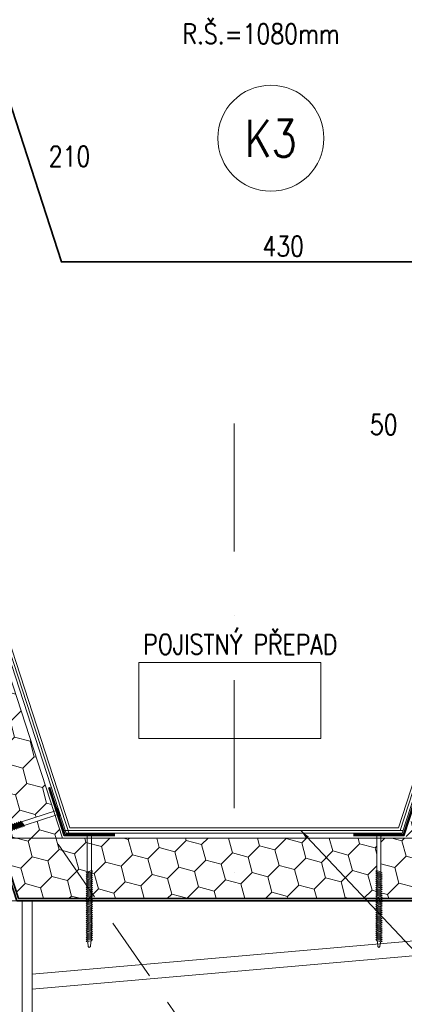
# Model space of a CAD drawing. Header units: millimetres. Extents: x -485339 to 350584, y -1189936 to 0.
# Tile 38 of 256: x -309687 to -309306, y -1062017 to -1061042. Entities that reach past the tile are written whole.
import ezdxf
from ezdxf.enums import TextEntityAlignment as Align

# ---------------------------------------------------------------- set-up
doc = ezdxf.new("R2010")
doc.units = ezdxf.units.MM
doc.header["$LTSCALE"] = 10
doc.linetypes.add('DASHDOT', pattern=[25.4, 12.7, -6.35, 0, -6.35])
doc.linetypes.add('ČÁRKOVANÁ', pattern=[19.05, 12.7, -6.35])
for name, color, linetype, lineweight in [('N_klemp', 220, 'Continuous', 35), ('N_popis', 10, 'Continuous', 18), ('N_čáry_plné', 10, 'Continuous', 18), ('N_čáry_pod', 10, 'ČÁRKOVANÁ', 18), ('N_šrary', 10, 'Continuous', 18), ('St_čáry_plné', 250, 'Continuous', 18)]:
    doc.layers.add(name, color=color, linetype=linetype, lineweight=lineweight)
doc.styles.get("Standard").update_dxf_attribs({"font": 'simplex.shx', "width": 0.8})
doc.linetypes.add('LEPENÍ', pattern='A,3.81,[130,LTYPESHP.SHX,S=6.35,R=0,X=0,Y=0],3.81', length=7.62)
doc.linetypes.add('PVC', pattern='A,0,-0.0001,[6,atelier.SHX,S=0.01,R=0,X=0,Y=0],-0.08,[133,LTYPESHP.SHX,S=0.01,R=0,X=-0.01,Y=0],-0.07', length=0.1501)
doc.dimstyles.get("Standard").update_dxf_attribs({"dimtxt": 0.18, "dimasz": 0.18, "dimexe": 0.18, "dimexo": 0.0625, "dimgap": 0.09, "dimtad": 0, "dimtih": 1, "dimtoh": 1, "dimdec": 4, "dimzin": 0, "dimdsep": 46, "dimtxsty": 'Standard', "dimcen": 0.09, "dimadec": 0, "dimazin": 0, "dimtfac": 1, "dimtdec": 4, "dimtofl": 0, "dimtmove": 0, "dimatfit": 3, "dimfxl": 1, "dimtolj": 1, "dimtzin": 0, "dimarcsym": 0})

# ---------------------------------------------------------------- blocks, each defined once
blk = doc.blocks.new('G$C19A75D08')
at = {"layer": 'N_čáry_plné', "linetype": 'ByBlock'}
for p, q in [((-4.12, 0.26), (-4.12, 0)), ((-4.12, 0.26), (4.12, 0.26)), ((-4.12, 0), (-3.86, 0)), ((-4.12, 0), (4.12, 0)), ((2.06, 0.26), (-2.06, 0.26)), ((4.12, 0.26), (4.12, 0)), ((-2.06, -37.54), (-2.06, -2.26)), ((2.06, -36.16), (2.06, -2.26)), ((-3.09, -38.42), (-2.06, -37.54)), ((-3.09, -38.42), (-2.06, -38.62)), ((-2.06, -37.54), (2.06, -36.16)), ((-2.06, -38.62), (2.06, -37.25)), ((-2.06, -39.59), (2.06, -38.22)), ((-2.06, -38.62), (-2.06, -39.59)), ((2.06, -35.19), (2.06, -36.16)), ((2.06, -36.16), (3.09, -36.36)), ((2.06, -37.25), (3.09, -36.36)), ((2.06, -37.25), (2.06, -38.22)), ((2.06, -38.22), (3.09, -38.42)), ((2.06, -39.31), (3.09, -38.42)), ((-3.09, -40.48), (-2.06, -39.59)), ((-3.09, -40.48), (-2.06, -40.68)), ((-3.09, -42.54), (-2.06, -41.65)), ((-3.09, -42.54), (-2.06, -42.74)), ((-3.09, -44.6), (-2.06, -43.71)), ((-3.09, -44.6), (-2.06, -44.8)), ((-3.09, -46.65), (-2.06, -45.77)), ((-3.09, -46.65), (-2.06, -46.85)), ((-3.09, -48.71), (-2.06, -47.83)), ((-3.09, -48.71), (-2.06, -48.91)), ((-2.06, -40.68), (2.06, -39.31)), ((-2.06, -41.65), (2.06, -40.28)), ((-2.06, -40.68), (-2.06, -41.65)), ((-2.06, -42.74), (2.06, -41.36)), ((-2.06, -43.71), (2.06, -42.34)), ((-2.06, -42.74), (-2.06, -43.71)), ((-2.06, -44.8), (2.06, -43.42)), ((-2.06, -45.77), (2.06, -44.4)), ((-2.06, -44.8), (-2.06, -45.77)), ((-2.06, -46.85), (2.06, -45.48)), ((-2.06, -47.83), (2.06, -46.45)), ((-2.06, -46.85), (-2.06, -47.83)), ((-2.06, -48.91), (2.06, -47.54)), ((-2.06, -49.89), (2.06, -48.51)), ((2.06, -39.31), (2.06, -40.28)), ((2.06, -40.28), (3.09, -40.48)), ((2.06, -41.36), (3.09, -40.48)), ((2.06, -41.36), (2.06, -42.34)), ((2.06, -42.34), (3.09, -42.54)), ((2.06, -43.42), (3.09, -42.54)), ((2.06, -43.42), (2.06, -44.4)), ((2.06, -44.4), (3.09, -44.6)), ((2.06, -45.48), (3.09, -44.6)), ((2.06, -45.48), (2.06, -46.45)), ((2.06, -46.45), (3.09, -46.65)), ((2.06, -47.54), (3.09, -46.65)), ((2.06, -47.54), (2.06, -48.51)), ((2.06, -48.51), (3.09, -48.71)), ((2.06, -49.6), (3.09, -48.71)), ((-3.09, -50.77), (-2.06, -49.89)), ((-3.09, -50.77), (-2.06, -50.97)), ((-3.09, -52.83), (-2.06, -51.94)), ((-3.09, -52.83), (-2.06, -53.03)), ((-3.09, -54.89), (-2.06, -54)), ((-3.09, -54.89), (-2.06, -55.09)), ((-3.09, -56.95), (-2.06, -56.06)), ((-3.09, -56.95), (-2.06, -57.14)), ((-3.09, -59), (-2.06, -58.12)), ((-2.06, -48.91), (-2.06, -49.89)), ((-2.06, -50.97), (2.06, -49.6)), ((-2.06, -51.94), (2.06, -50.57)), ((-2.06, -50.97), (-2.06, -51.94)), ((-2.06, -53.03), (2.06, -51.66)), ((-2.06, -54), (2.06, -52.63)), ((-2.06, -53.03), (-2.06, -54)), ((-2.06, -55.09), (2.06, -53.71)), ((-2.06, -56.06), (2.06, -54.69)), ((-2.06, -55.09), (-2.06, -56.06)), ((-2.06, -57.14), (2.06, -55.77)), ((-2.06, -58.12), (2.06, -56.75)), ((-2.06, -57.14), (-2.06, -58.12)), ((-2.06, -59.2), (2.06, -57.83)), ((2.06, -49.6), (2.06, -50.57)), ((2.06, -50.57), (3.09, -50.77)), ((2.06, -51.66), (3.09, -50.77)), ((2.06, -51.66), (2.06, -52.63)), ((2.06, -52.63), (3.09, -52.83)), ((2.06, -53.71), (3.09, -52.83)), ((2.06, -53.71), (2.06, -54.69)), ((2.06, -54.69), (3.09, -54.89)), ((2.06, -55.77), (3.09, -54.89)), ((2.06, -55.77), (2.06, -56.75)), ((2.06, -56.75), (3.09, -56.95)), ((2.06, -57.83), (3.09, -56.95)), ((2.06, -57.83), (2.06, -58.8)), ((-3.09, -59), (-2.06, -59.2)), ((-3.09, -61.06), (-2.06, -60.18)), ((-3.09, -61.06), (-2.06, -61.26)), ((-3.09, -63.12), (-2.06, -62.23)), ((-3.09, -63.12), (-2.06, -63.32)), ((-3.09, -65.18), (-2.06, -64.29)), ((-3.09, -65.18), (-2.06, -65.38)), ((-3.09, -67.24), (-2.06, -66.35)), ((-3.09, -67.24), (-2.06, -67.44)), ((-2.06, -60.18), (2.06, -58.8)), ((-2.06, -59.2), (-2.06, -60.18)), ((-2.06, -61.26), (2.06, -59.89)), ((-2.06, -62.23), (2.06, -60.86)), ((-2.06, -61.26), (-2.06, -62.23)), ((-2.06, -63.32), (2.06, -61.95)), ((-2.06, -64.29), (2.06, -62.92)), ((-2.06, -63.32), (-2.06, -64.29)), ((-2.06, -65.38), (2.06, -64.01)), ((-2.06, -66.35), (2.06, -64.98)), ((-2.06, -65.38), (-2.06, -66.35)), ((-2.06, -67.44), (2.06, -66.06)), ((-2.06, -68.41), (2.06, -67.04)), ((-2.06, -67.44), (-2.06, -68.41)), ((-2.06, -69.49), (2.06, -68.12)), ((2.06, -58.8), (3.09, -59)), ((2.06, -59.89), (3.09, -59)), ((2.06, -59.89), (2.06, -60.86)), ((2.06, -60.86), (3.09, -61.06)), ((2.06, -61.95), (3.09, -61.06)), ((2.06, -61.95), (2.06, -62.92)), ((2.06, -62.92), (3.09, -63.12)), ((2.06, -64.01), (3.09, -63.12)), ((2.06, -64.01), (2.06, -64.98)), ((2.06, -64.98), (3.09, -65.18)), ((2.06, -66.06), (3.09, -65.18)), ((2.06, -66.06), (2.06, -67.04)), ((2.06, -67.04), (3.09, -67.24)), ((2.06, -68.12), (3.09, -67.24)), ((2.06, -68.12), (2.06, -69.1)), ((-3.09, -69.29), (-2.06, -68.41)), ((-3.09, -69.29), (-2.06, -69.49)), ((-3.09, -71.35), (-2.06, -70.47)), ((-3.09, -71.35), (-2.06, -71.55)), ((-3.09, -73.41), (-2.06, -72.53)), ((-3.09, -73.41), (-2.06, -73.61)), ((-3.09, -75.47), (-2.06, -74.58)), ((-3.09, -75.47), (-2.06, -75.67)), ((-3.09, -77.53), (-2.06, -76.64)), ((-3.09, -77.53), (-2.06, -77.73)), ((-2.06, -70.47), (2.06, -69.1)), ((-2.06, -69.49), (-2.06, -70.47)), ((-2.06, -71.55), (2.06, -70.18)), ((-2.06, -72.53), (2.06, -71.15)), ((-2.06, -71.55), (-2.06, -72.53)), ((-2.06, -73.61), (2.06, -72.24)), ((-2.06, -74.58), (2.06, -73.21)), ((-2.06, -73.61), (-2.06, -74.58)), ((-2.06, -75.67), (2.06, -74.3)), ((-2.06, -76.64), (2.06, -75.27)), ((-2.06, -75.67), (-2.06, -76.64)), ((-2.06, -77.73), (2.06, -76.35)), ((-2.06, -78.7), (2.06, -77.33)), ((-2.06, -77.73), (-2.06, -78.7)), ((2.06, -69.1), (3.09, -69.29)), ((2.06, -70.18), (3.09, -69.29)), ((2.06, -70.18), (2.06, -71.15)), ((2.06, -71.15), (3.09, -71.35)), ((2.06, -72.24), (3.09, -71.35)), ((2.06, -72.24), (2.06, -73.21)), ((2.06, -73.21), (3.09, -73.41)), ((2.06, -74.3), (3.09, -73.41)), ((2.06, -74.3), (2.06, -75.27)), ((2.06, -75.27), (3.09, -75.47)), ((2.06, -76.35), (3.09, -75.47)), ((2.06, -76.35), (2.06, -77.33)), ((2.06, -77.33), (3.09, -77.53)), ((2.06, -78.41), (3.09, -77.53)), ((-3.09, -79.59), (-2.06, -78.7)), ((-3.09, -79.59), (-2.06, -79.79)), ((-3.09, -81.64), (-2.06, -80.76)), ((-3.09, -81.64), (-2.06, -81.84)), ((-3.09, -83.7), (-2.06, -82.82)), ((-3.09, -83.7), (-2.06, -83.9)), ((-3.09, -85.76), (-2.06, -84.88)), ((-3.09, -85.76), (-2.06, -85.96)), ((-3.09, -87.82), (-2.06, -86.93)), ((-2.06, -79.79), (2.06, -78.41)), ((-2.06, -80.76), (2.06, -79.39)), ((-2.06, -79.79), (-2.06, -80.76)), ((-2.06, -81.84), (2.06, -80.47)), ((-2.06, -82.82), (2.06, -81.44)), ((-2.06, -81.84), (-2.06, -82.82)), ((-2.06, -83.9), (2.06, -82.53)), ((-2.06, -84.88), (2.06, -83.5)), ((-2.06, -83.9), (-2.06, -84.88)), ((-2.06, -85.96), (2.06, -84.59)), ((-2.06, -86.93), (2.06, -85.56)), ((-2.06, -85.96), (-2.06, -86.93)), ((-2.06, -88.02), (2.06, -86.65)), ((-2.06, -88.99), (2.06, -87.62)), ((2.06, -78.41), (2.06, -79.39)), ((2.06, -79.39), (3.09, -79.59)), ((2.06, -80.47), (3.09, -79.59)), ((2.06, -80.47), (2.06, -81.44)), ((2.06, -81.44), (3.09, -81.64)), ((2.06, -82.53), (3.09, -81.64)), ((2.06, -82.53), (2.06, -83.5)), ((2.06, -83.5), (3.09, -83.7)), ((2.06, -84.59), (3.09, -83.7)), ((2.06, -84.59), (2.06, -85.56)), ((2.06, -85.56), (3.09, -85.76)), ((2.06, -86.65), (3.09, -85.76)), ((2.06, -86.65), (2.06, -87.62)), ((2.06, -87.62), (3.09, -87.82)), ((-3.09, -87.82), (-2.06, -88.02)), ((-3.09, -89.88), (-2.06, -88.99)), ((-3.09, -89.88), (-2.06, -90.08)), ((-3.09, -91.94), (-2.06, -91.05)), ((-3.09, -91.94), (-2.06, -92.13)), ((-3.09, -93.99), (-2.06, -93.11)), ((-3.09, -93.99), (-2.06, -94.19)), ((-3.09, -96.05), (-2.06, -95.17)), ((-3.09, -96.05), (-2.06, -96.25)), ((-3.09, -98.11), (-2.06, -97.22)), ((-2.06, -88.02), (-2.06, -88.99)), ((-2.06, -90.08), (2.06, -88.7)), ((-2.06, -91.05), (2.06, -89.68)), ((-2.06, -90.08), (-2.06, -91.05)), ((-2.06, -92.13), (2.06, -90.76)), ((-2.06, -93.11), (2.06, -91.74)), ((-2.06, -92.13), (-2.06, -93.11)), ((-2.06, -94.19), (2.06, -92.82)), ((-2.06, -95.17), (2.06, -93.79)), ((-2.06, -94.19), (-2.06, -95.17)), ((-2.06, -96.25), (2.06, -94.88)), ((-2.06, -97.22), (2.06, -95.85)), ((-2.06, -96.25), (-2.06, -97.22)), ((-2.06, -98.31), (2.06, -96.94)), ((2.06, -88.7), (3.09, -87.82)), ((2.06, -88.7), (2.06, -89.68)), ((2.06, -89.68), (3.09, -89.88)), ((2.06, -90.76), (3.09, -89.88)), ((2.06, -90.76), (2.06, -91.74)), ((2.06, -91.74), (3.09, -91.94)), ((2.06, -92.82), (3.09, -91.94)), ((2.06, -92.82), (2.06, -93.79)), ((2.06, -93.79), (3.09, -93.99)), ((2.06, -94.88), (3.09, -93.99)), ((2.06, -94.88), (2.06, -95.85)), ((2.06, -95.85), (3.09, -96.05)), ((2.06, -96.94), (3.09, -96.05)), ((2.06, -96.94), (2.06, -97.91)), ((-3.09, -98.11), (-2.06, -98.31)), ((-3.09, -100.17), (-2.06, -99.28)), ((-3.09, -100.17), (-2.06, -100.37)), ((-3.09, -102.23), (-2.06, -101.34)), ((-3.09, -102.23), (-2.06, -102.43)), ((-3.09, -104.28), (-2.06, -103.4)), ((-3.09, -104.28), (-2.06, -104.48)), ((-3.09, -106.34), (-2.06, -105.46)), ((-3.09, -106.34), (-2.06, -106.54)), ((-2.06, -99.28), (2.06, -97.91)), ((-2.06, -98.31), (-2.06, -99.28)), ((-2.06, -100.37), (2.06, -99)), ((-2.06, -101.34), (2.06, -99.97)), ((-2.06, -100.37), (-2.06, -101.34)), ((-2.06, -102.43), (2.06, -101.05)), ((-2.06, -103.4), (2.06, -102.03)), ((-2.06, -102.43), (-2.06, -103.4)), ((-2.06, -104.48), (2.06, -103.11)), ((-2.06, -105.46), (2.06, -104.09)), ((-2.06, -104.48), (-2.06, -105.46)), ((-2.06, -106.54), (2.06, -105.17)), ((-1.54, -107.06), (-2.06, -106.54)), ((-1.54, -107.06), (-1.03, -111.17)), ((1.54, -107.06), (1.03, -111.17)), ((1.54, -107.06), (2.06, -105.17)), ((2.06, -97.91), (3.09, -98.11)), ((2.06, -99), (3.09, -98.11)), ((2.06, -99), (2.06, -99.97)), ((2.06, -99.97), (3.09, -100.17)), ((2.06, -101.05), (3.09, -100.17)), ((2.06, -101.05), (2.06, -102.03)), ((2.06, -102.03), (3.09, -102.23)), ((2.06, -103.11), (3.09, -102.23)), ((2.06, -103.11), (2.06, -104.09)), ((2.06, -104.09), (3.09, -104.28)), ((2.06, -105.17), (3.09, -104.28)), ((-1.03, -111.17), (0, -112.2)), ((1.03, -111.17), (0, -112.2))]:
    blk.add_line(p, q, dxfattribs=at).dxf.unprotected_set("ltscale", 0)
for centre, radius, start, end in [((0, -15.95), 16.72, 75.74997, 104.25003), ((-5.35, -3.29), 3.51, 24.47048, 69.46913), ((-3.09, -2.26), 1.03, 0, 24.47048), ((3.09, -2.26), 1.03, 155.52952, 180), ((5.35, -3.29), 3.51, 110.53087, 155.52952)]:
    blk.add_arc(centre, radius, start, end, dxfattribs=at).dxf.unprotected_set("ltscale", 0)

msp = doc.modelspace()

# ---------------------------------------------------------------- hatches: boundary and pattern name
at = {"layer": 'N_šrary', "lineweight": 0}
h = msp.add_hatch(dxfattribs=at)
h.set_pattern_fill('HONEY', color=253, scale=5, angle=350, style=0)
h.set_pattern_definition([(345, (-313583.206, -1058703.105), (26.559393, 7.116568), [15.875, -31.75]), (105, (-313583.206, -1058703.105), (-19.442825, 19.442825), [15.875, -31.75]), (45, (-313583.206, -1058703.105), (7.116568, 26.559393), [-31.75, 15.875])])
h.paths.add_polyline_path([(-309767.49, -1061667.6), (-309766.91, -1061667.41), (-309767.04, -1061666.37), (-309765.88, -1061667.08), (-309764.95, -1061666.78), (-309765.08, -1061665.74), (-309763.92, -1061666.44), (-309763, -1061666.14), (-309763.12, -1061665.1), (-309761.96, -1061665.81), (-309761.04, -1061665.51), (-309761.16, -1061664.47), (-309760, -1061665.18), (-309759.08, -1061664.88), (-309759.21, -1061663.84), (-309758.05, -1061664.54), (-309757.12, -1061664.24), (-309757.25, -1061663.2), (-309756.09, -1061663.91), (-309755.16, -1061663.61), (-309755.29, -1061662.57), (-309754.13, -1061663.27), (-309753.2, -1061662.97), (-309753.33, -1061661.93), (-309752.17, -1061662.64), (-309751.25, -1061662.34), (-309751.37, -1061661.3), (-309750.21, -1061662.01), (-309749.29, -1061661.71), (-309749.41, -1061660.67), (-309748.26, -1061661.37), (-309747.33, -1061661.07), (-309747.46, -1061660.03), (-309746.3, -1061660.74), (-309745.43, -1061660.46), (-309745.4, -1061660.18), (-309745.34, -1061659.49), (-309742.44, -1061626.35), (-309734.47, -1061627.05), (-309737.16, -1061657.78), (-309710.4, -1061649.13), (-309771.39, -1061461.41), (-309824.02, -1061456.81), (-309826.56, -1061485.79), (-309816.16, -1061517.81), (-309796.01, -1061579.8), (-309785.94, -1061610.8), (-309777.32, -1061637.35), (-309775.64, -1061642.51)])
h.paths.add_polyline_path([(-309709.89, -1061844.87), (-309709.31, -1061844.68), (-309709.44, -1061843.64), (-309708.28, -1061844.35), (-309707.35, -1061844.05), (-309707.48, -1061843.01), (-309706.32, -1061843.72), (-309705.4, -1061843.42), (-309705.52, -1061842.38), (-309704.36, -1061843.08), (-309703.44, -1061842.78), (-309703.56, -1061841.74), (-309702.41, -1061842.45), (-309701.48, -1061842.15), (-309701.61, -1061841.11), (-309700.45, -1061841.81), (-309699.52, -1061841.51), (-309699.65, -1061840.47), (-309698.49, -1061841.18), (-309697.56, -1061840.88), (-309697.69, -1061839.84), (-309696.53, -1061840.55), (-309695.6, -1061840.25), (-309695.73, -1061839.21), (-309694.57, -1061839.91), (-309693.65, -1061839.61), (-309693.77, -1061838.57), (-309692.61, -1061839.28), (-309691.69, -1061838.98), (-309691.81, -1061837.94), (-309690.66, -1061838.65), (-309689.73, -1061838.35), (-309689.86, -1061837.31), (-309688.7, -1061838.01), (-309687.77, -1061837.71), (-309687.9, -1061836.67), (-309686.74, -1061837.38), (-309685.81, -1061837.08), (-309685.94, -1061836.04), (-309684.78, -1061836.75), (-309652.8, -1061826.4), (-309709.13, -1061653.04), (-309737.55, -1061662.24), (-309743.19, -1061726.67), (-309748.44, -1061726.21)])
h.paths.add_polyline_path([(-309748.44, -1061726.21), (-309743.19, -1061726.67), (-309737.55, -1061662.24), (-309738.88, -1061662.67), (-309739.81, -1061662.97), (-309739.68, -1061664.01), (-309740.84, -1061663.3), (-309741.77, -1061663.6), (-309741.64, -1061664.64), (-309742.8, -1061663.93), (-309743.72, -1061664.23), (-309743.6, -1061665.27), (-309744.76, -1061664.57), (-309745.8, -1061664.71), (-309745.56, -1061665.91), (-309745.89, -1061665.71), (-309750.46, -1061718), (-309751.13, -1061717.94)])
h.paths.add_polyline_path([(-309751.13, -1061717.94), (-309750.46, -1061718), (-309745.89, -1061665.71), (-309746.71, -1061665.2), (-309747.64, -1061665.5), (-309747.51, -1061666.54), (-309748.67, -1061665.84), (-309749.6, -1061666.14), (-309749.47, -1061667.18), (-309750.63, -1061666.47), (-309751.56, -1061666.77), (-309751.43, -1061667.81), (-309752.59, -1061667.1), (-309753.52, -1061667.4), (-309753.39, -1061668.44), (-309754.55, -1061667.74), (-309755.47, -1061668.04), (-309755.35, -1061669.08), (-309756.51, -1061668.37), (-309757.43, -1061668.67), (-309757.3, -1061669.71), (-309758.46, -1061669), (-309759.39, -1061669.3), (-309759.26, -1061670.34), (-309760.42, -1061669.64), (-309761.35, -1061669.94), (-309761.22, -1061670.98), (-309762.38, -1061670.27), (-309763.31, -1061670.57), (-309763.18, -1061671.61), (-309764.34, -1061670.9), (-309765.27, -1061671.2), (-309765.14, -1061672.24), (-309766.18, -1061671.61), (-309751.8, -1061715.88)])
h.paths.add_polyline_path([(-309651.53, -1061830.31), (-309681.28, -1061839.94), (-309682.21, -1061840.24), (-309682.08, -1061841.28), (-309683.24, -1061840.57), (-309684.17, -1061840.87), (-309684.04, -1061841.91), (-309685.2, -1061841.21), (-309686.12, -1061841.51), (-309686, -1061842.55), (-309687.16, -1061841.84), (-309688.08, -1061842.14), (-309687.96, -1061843.18), (-309689.12, -1061842.47), (-309690.04, -1061842.77), (-309689.91, -1061843.81), (-309691.07, -1061843.11), (-309692, -1061843.41), (-309691.87, -1061844.45), (-309693.03, -1061843.74), (-309693.96, -1061844.04), (-309693.83, -1061845.08), (-309694.99, -1061844.38), (-309695.92, -1061844.68), (-309695.79, -1061845.72), (-309696.95, -1061845.01), (-309697.87, -1061845.31), (-309697.75, -1061846.35), (-309698.91, -1061845.64), (-309699.83, -1061845.94), (-309699.71, -1061846.98), (-309700.86, -1061846.28), (-309701.79, -1061846.58), (-309701.66, -1061847.62), (-309702.82, -1061846.91), (-309703.75, -1061847.21), (-309703.62, -1061848.25), (-309704.78, -1061847.54), (-309705.71, -1061847.84), (-309705.58, -1061848.88), (-309706.74, -1061848.18), (-309707.67, -1061848.48), (-309707.54, -1061849.52), (-309708.59, -1061848.88), (-309707.34, -1061852.72), (-309644.25, -1061852.72)])
h.paths.add_polyline_path([(-309619.77, -1061852.72), (-309644.25, -1061852.72), (-309707.34, -1061852.72), (-309701.31, -1061871.26), (-309687.84, -1061912.72), (-309611.23, -1061912.72), (-309474.41, -1061912.72), (-309474.41, -1061852.72), (-309615.66, -1061852.72)])
h.paths.add_polyline_path([(-309474.41, -1061912.72), (-309333.3, -1061912.72), (-309334.2, -1061911.94), (-309333.17, -1061911.74), (-309333.17, -1061910.77), (-309334.2, -1061909.88), (-309333.17, -1061909.69), (-309333.17, -1061908.71), (-309334.2, -1061907.83), (-309333.17, -1061907.63), (-309333.17, -1061906.65), (-309334.2, -1061905.77), (-309333.17, -1061905.57), (-309333.17, -1061904.6), (-309334.2, -1061903.71), (-309333.17, -1061903.51), (-309333.17, -1061902.54), (-309334.2, -1061901.65), (-309333.17, -1061901.45), (-309333.17, -1061900.48), (-309334.2, -1061899.59), (-309333.17, -1061899.39), (-309333.17, -1061898.42), (-309334.2, -1061897.54), (-309333.17, -1061897.34), (-309333.17, -1061896.36), (-309334.2, -1061895.48), (-309333.17, -1061895.28), (-309333.17, -1061894.3), (-309334.2, -1061893.42), (-309333.17, -1061893.22), (-309333.17, -1061892.25), (-309334.2, -1061891.36), (-309333.17, -1061891.16), (-309333.17, -1061890.19), (-309334.2, -1061889.3), (-309333.17, -1061889.1), (-309333.17, -1061888.13), (-309334.2, -1061887.24), (-309333.17, -1061887.04), (-309333.17, -1061886.07), (-309334.2, -1061885.19), (-309333.17, -1061884.99), (-309333.17, -1061884.01), (-309333.17, -1061852.72), (-309474.41, -1061852.72)])
h.paths.add_polyline_path([(-309241.49, -1061852.72), (-309304.58, -1061852.72), (-309329.05, -1061852.72), (-309329.05, -1061886.36), (-309328.02, -1061887.24), (-309329.05, -1061887.44), (-309329.05, -1061888.42), (-309328.02, -1061889.3), (-309329.05, -1061889.5), (-309329.05, -1061890.48), (-309328.02, -1061891.36), (-309329.05, -1061891.56), (-309329.05, -1061892.53), (-309328.02, -1061893.42), (-309329.05, -1061893.62), (-309329.05, -1061894.59), (-309328.02, -1061895.48), (-309329.05, -1061895.68), (-309329.05, -1061896.65), (-309328.02, -1061897.54), (-309329.05, -1061897.73), (-309329.05, -1061898.71), (-309328.02, -1061899.59), (-309329.05, -1061899.79), (-309329.05, -1061900.77), (-309328.02, -1061901.65), (-309329.05, -1061901.85), (-309329.05, -1061902.82), (-309328.02, -1061903.71), (-309329.05, -1061903.91), (-309329.05, -1061904.88), (-309328.02, -1061905.77), (-309329.05, -1061905.97), (-309329.05, -1061906.94), (-309328.02, -1061907.83), (-309329.05, -1061908.03), (-309329.05, -1061909), (-309328.02, -1061909.88), (-309329.05, -1061910.08), (-309329.05, -1061911.06), (-309328.02, -1061911.94), (-309329.05, -1061912.14), (-309329.05, -1061912.72), (-309260.98, -1061912.72)])
h.paths.add_polyline_path([(-309240.24, -1061848.88), (-309241.29, -1061849.52), (-309241.16, -1061848.48), (-309242.09, -1061848.18), (-309243.25, -1061848.88), (-309243.12, -1061847.84), (-309244.04, -1061847.54), (-309245.2, -1061848.25), (-309245.08, -1061847.21), (-309246, -1061846.91), (-309247.16, -1061847.62), (-309247.04, -1061846.58), (-309247.96, -1061846.28), (-309249.12, -1061846.98), (-309248.99, -1061845.94), (-309249.92, -1061845.64), (-309251.08, -1061846.35), (-309250.95, -1061845.31), (-309251.88, -1061845.01), (-309253.04, -1061845.72), (-309252.91, -1061844.68), (-309253.84, -1061844.38), (-309255, -1061845.08), (-309254.87, -1061844.04), (-309255.79, -1061843.74), (-309256.95, -1061844.45), (-309256.83, -1061843.41), (-309257.75, -1061843.11), (-309258.91, -1061843.81), (-309258.78, -1061842.77), (-309259.71, -1061842.47), (-309260.87, -1061843.18), (-309260.74, -1061842.14), (-309261.67, -1061841.84), (-309262.83, -1061842.55), (-309262.7, -1061841.51), (-309263.63, -1061841.21), (-309264.79, -1061841.91), (-309264.66, -1061840.87), (-309265.59, -1061840.57), (-309266.74, -1061841.28), (-309266.62, -1061840.24), (-309267.54, -1061839.94), (-309297.3, -1061830.31), (-309304.58, -1061852.72), (-309241.49, -1061852.72)])
h.paths.add_polyline_path([(-309157.63, -1061599.86), (-309224.31, -1061605.69), (-309296.02, -1061826.4), (-309264.05, -1061836.75), (-309262.89, -1061836.04), (-309263.01, -1061837.08), (-309262.09, -1061837.38), (-309260.93, -1061836.67), (-309261.05, -1061837.71), (-309260.13, -1061838.01), (-309258.97, -1061837.31), (-309259.1, -1061838.35), (-309258.17, -1061838.65), (-309257.01, -1061837.94), (-309257.14, -1061838.98), (-309256.21, -1061839.28), (-309255.05, -1061838.57), (-309255.18, -1061839.61), (-309254.25, -1061839.91), (-309253.09, -1061839.21), (-309253.22, -1061840.25), (-309252.3, -1061840.55), (-309251.14, -1061839.84), (-309251.26, -1061840.88), (-309250.34, -1061841.18), (-309249.18, -1061840.47), (-309249.3, -1061841.51), (-309248.38, -1061841.81), (-309247.22, -1061841.11), (-309247.35, -1061842.15), (-309246.42, -1061842.45), (-309245.26, -1061841.74), (-309245.39, -1061842.78), (-309244.46, -1061843.08), (-309243.3, -1061842.38), (-309243.43, -1061843.42), (-309242.5, -1061843.72), (-309241.34, -1061843.01), (-309241.47, -1061844.05), (-309240.55, -1061844.35), (-309239.39, -1061843.64), (-309239.51, -1061844.68), (-309238.94, -1061844.87), (-309214.52, -1061769.71), (-309214.52, -1061667.18), (-309216.73, -1061667.37, -0.187741), (-309217.15, -1061666.51), (-309217.38, -1061663.83), (-309217.62, -1061661.16, -0.187741), (-309217.35, -1061660.23), (-309214.52, -1061660.05), (-309214.52, -1061636.66), (-309214.52, -1061607.9), (-309157.36, -1061602.9), (-309157.54, -1061600.91)])
h.paths.add_polyline_path([(-309205.34, -1061741.48), (-309208.35, -1061707.19), (-309208.54, -1061707.6), (-309208.95, -1061707), (-309208.54, -1061711.79), (-309209.33, -1061711.86), (-309210.37, -1061709.16), (-309213.19, -1061709.4, -0.187741), (-309213.61, -1061708.54), (-309213.85, -1061705.86), (-309214.08, -1061703.19, -0.187741), (-309213.81, -1061702.27), (-309210.99, -1061702.02), (-309210.43, -1061699.18), (-309209.64, -1061699.11), (-309209.23, -1061703.86), (-309208.64, -1061703.81), (-309211.97, -1061665.71), (-309212.07, -1061665.57), (-309212.49, -1061664.97), (-309212.08, -1061669.76), (-309212.87, -1061669.83), (-309213.9, -1061667.12), (-309214.52, -1061667.18), (-309214.52, -1061769.71)])

# ---------------------------------------------------------------- linework, layer by layer
at = {"layer": 'N_klemp', "lineweight": 35}
for points in [[(-309709.25, -1061085.35), (-309645.25, -1061282.32), (-309430.37, -1061282.32)], [(-309160.06, -1061111.75), (-309215.49, -1061282.32), (-309430.37, -1061282.32)], [(-309753.29, -1061717.75), (-309689.3, -1061914.72), (-309474.41, -1061914.72)], [(-309751.8, -1061715.88), (-309687.84, -1061912.72), (-309474.41, -1061912.72)], [(-309205.34, -1061741.48), (-309260.98, -1061912.72), (-309474.41, -1061912.72)], [(-309204.11, -1061744.15), (-309259.53, -1061914.72), (-309474.41, -1061914.72)]]:
    msp.add_lwpolyline(points, dxfattribs=at)
at = {"layer": 'N_klemp', "ltscale": 2}
for points in [[(-309657.88, -1061802.66), (-309642.43, -1061850.22), (-309592.43, -1061850.22)], [(-309356.39, -1061850.22), (-309306.39, -1061850.22), (-309290.94, -1061802.66)]]:
    msp.add_lwpolyline(points, dxfattribs=at)
at = {"layer": 'N_čáry_plné', "ltscale": 2}
for points in [[(-309771.64, -1061444.47), (-309640.62, -1061847.72)], [(-309767.9, -1061439.79), (-309636.99, -1061842.72)], [(-309774.72, -1061451.17), (-309644.25, -1061852.72)], [(-309235.13, -1061606.64), (-309311.84, -1061842.72)], [(-309229.72, -1061606.16), (-309308.21, -1061847.72)], [(-309311.84, -1061842.72), (-309636.99, -1061842.72)], [(-309241.49, -1061852.72), (-309707.34, -1061852.72)], [(-309308.21, -1061847.72), (-309640.62, -1061847.72)], [(-309311.65, -1061850.22), (-309311.71, -1061850.4)]]:
    msp.add_lwpolyline(points, dxfattribs=at)
at = {"layer": 'N_čáry_plné', "linetype": 'PVC', "ltscale": 10}
for points in [[(-309769.77, -1061442.14), (-309637.12, -1061850.4)], [(-309230.79, -1061601.35), (-309310.02, -1061845.22)], [(-309307.4, -1061845.22), (-309642.43, -1061845.22)]]:
    msp.add_lwpolyline(points, dxfattribs=at)
at = {"layer": 'N_čáry_plné', "ltscale": 2}
msp.add_lwpolyline([(-309568.85, -1061679), (-309388.43, -1061679), (-309388.43, -1061754.29), (-309568.85, -1061754.29)], close=True, dxfattribs=at)
at = {"layer": 'N_čáry_plné'}
msp.add_lwpolyline([(-309751.8, -1061715.88), (-309687.84, -1061912.72), (-309474.41, -1061912.72)], dxfattribs=at)
at = {"layer": 'N_čáry_plné', "linetype": 'LEPENÍ', "ltscale": 0.02}
for points in [[(-309656.7, -1061802.28), (-309641.53, -1061848.97), (-309592.43, -1061848.97)], [(-309356.39, -1061849.02), (-309307.26, -1061849.02), (-309292.08, -1061802.29)]]:
    msp.add_lwpolyline(points, dxfattribs=at)
at = {"layer": 'N_čáry_plné'}
msp.add_circle((-309438.02, -1061159.82), 52.47, dxfattribs=at)
at = {"layer": 'N_čáry_pod', "ltscale": 0.5}
msp.add_lwpolyline([(-309648.61, -1061858.72), (-309364.52, -1062269.18), (-309364.52, -1062533.01)], dxfattribs=at)
at = {"layer": 'St_čáry_plné', "linetype": 'DASHDOT'}
msp.add_lwpolyline([(-309474.41, -1061442.13), (-309474.41, -1061919.39)], dxfattribs=at)
at = {"layer": 'St_čáry_plné'}
for points in [[(-309674.3, -1061987.49), (-308646.35, -1061897.56)], [(-309674.3, -1062002.42), (-308645.06, -1061912.37)], [(-309704.3, -1061914.72), (-309674.3, -1061914.72)], [(-309684.3, -1062240.13), (-309684.3, -1061914.72)], [(-309674.3, -1062240.13), (-309674.3, -1061914.72)]]:
    msp.add_lwpolyline(points, dxfattribs=at)

# ---------------------------------------------------------------- block references
at = {"layer": 'N_klemp', "ltscale": 2, "rotation": 287.9299679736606}
msp.add_blockref('G$C19A75D08', (-309648.43, -1061827.15), dxfattribs=at)
at = {"layer": 'N_klemp', "ltscale": 2}
msp.add_blockref('G$C19A75D08', (-309617.71, -1061848.82), dxfattribs=at)
at = {"layer": 'N_klemp', "ltscale": 2, "xscale": -1}
msp.add_blockref('G$C19A75D08', (-309331.11, -1061848.82), dxfattribs=at)

# ---------------------------------------------------------------- texts
at = {"layer": 'N_klemp', "lineweight": 35, "width": 0.8}
msp.add_text('R.Š.=1080mm', height=20, dxfattribs=at).set_placement((-309525.65, -1061066.43))
at = {"layer": 'N_popis', "width": 0.8}
msp.add_text('K3', height=36.702, dxfattribs=at).set_placement((-309438.02, -1061159.82), align=Align.MIDDLE_CENTER)
for s, p in [('210', (-309657.83, -1061187.75)), ('430', (-309446.35, -1061276.71)), ('50', (-309340.03, -1061453.32)), ('POJISTNÝ PŘEPAD', (-309564.42, -1061671.01))]:
    msp.add_text(s, height=20, dxfattribs=at).set_placement(p)

# ---------------------------------------------------------------- leaders
at = {"layer": 'N_popis'}
msp.add_leader([(-309408.44, -1061845.22), (-309167.89, -1062100.77), (-308901.24, -1062100.77)], dimstyle='Standard', override={"dimasz": 10}, dxfattribs=at)

doc.saveas('drawing.dxf')
